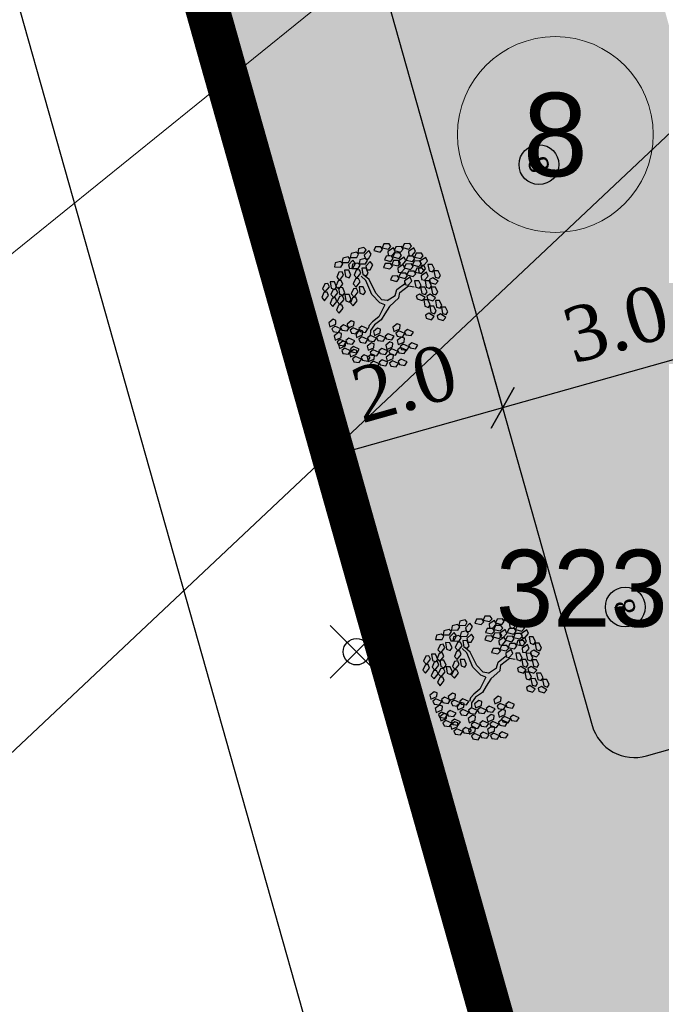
# Model space of a CAD drawing. Header units: metres. Extents: x 703769 to 722343, y 4313031 to 4317457.
# Tile 142 of 256: x 707611.32 to 707618.62, y 4314014.13 to 4314025.33. Entities that reach past the tile are written whole.
import ezdxf
from ezdxf import colors
from ezdxf.entities.mleader import LeaderData, LeaderLine
from ezdxf.enums import TextEntityAlignment as Align
from ezdxf.math import Vec2, Vec3

# ---------------------------------------------------------------- set-up
doc = ezdxf.new("R2010")
doc.units = ezdxf.units.M
doc.header["$LTSCALE"] = 0.5
doc.header["$PDMODE"] = 35
doc.header["$PDSIZE"] = 0.3
doc.linetypes.add('JIS_09_08', pattern=[10.75, 8, -0.55, 0.55, -0.55, 0.55, -0.55])
for name, color, linetype in [('(004) Точки рельефа', 7, 'Continuous'), ('zelen', 69, 'Continuous'), ('Номер пп.', 250, 'Continuous')]:
    doc.layers.add(name, color=color, linetype=linetype)
for name, color, linetype, lineweight in [('ВК_В1', 134, 'Continuous', 40), ('Граница УЧАСТКА', 7, 'Continuous', 140), ('ПЛАНИРОВКА', 7, 'Continuous', 5), ('尺寸线层', 3, 'Continuous', 18)]:
    doc.layers.add(name, color=color, linetype=linetype, lineweight=lineweight)
doc.layers.add('Штрих ГАЗОН', color=7, linetype='Continuous', true_color=0xc8e389)
doc.layers.add('штрих ПРОЕЗДЫ', color=7, linetype='Continuous', true_color=0x415676)
doc.styles.add('ARIAL', font='arial.ttf', dxfattribs={"height": 1.75})
doc.styles.add('D-431', font='txt')
doc.styles.add('Interproekt', font='isocpeur.ttf', dxfattribs={"width": 0.95, "oblique": 15})
doc.styles.get("Standard").update_dxf_attribs({"font": 'times.ttf'})
doc.styles.add('Юлия', font='arial.ttf')
doc.styles.add('宋体', font='arial.ttf')
doc.linetypes.add('FENCELINE1', pattern='A,6.35,-2.54,[133,ltypeshp.shx,S=2.54,R=0,X=-2.54,Y=0],-2.54,25.4', length=36.83)
doc.dimstyles.new('300', dxfattribs={"dimtxt": 2, "dimasz": 1.5, "dimexe": 0, "dimexo": 0, "dimgap": 1, "dimtad": 1, "dimzin": 0, "dimdsep": 46, "dimtxsty": 'Standard', "dimblk": 'OBLIQUE', "dimcen": 0, "dimclrd": 1, "dimclre": 1, "dimclrt": 1, "dimadec": 1, "dimazin": 0, "dimtfac": 1, "dimtofl": 0, "dimtmove": 0, "dimatfit": 3, "dimfxl": 3, "dimtfill": 2, "dimtfillclr": 7, "dimtolj": 1, "dimtzin": 0, "dimlwd": 25, "dimlwe": -1, "dimarcsym": 0})

# ---------------------------------------------------------------- blocks, each defined once
blk = doc.blocks.new('z_98')
at = {"color": 92, "linetype": 'Continuous'}
for p, q in [((-283.2, 404.3), (-250.4, 431.2)), ((-279.9, 379.9), (-283.2, 404.3)), ((-221.2, 417), (-250.6, 376)), ((-250.4, 431.2), (-221.2, 417)), ((-219.5, 428.9), (-186.7, 455.8)), ((-216.1, 404.5), (-219.5, 428.9)), ((-186.9, 400.7), (-216.1, 404.5)), ((-157.5, 441.6), (-186.9, 400.7)), ((-186.7, 455.8), (-157.5, 441.6)), ((-158.3, 378.5), (-125.5, 405.4)), ((-96.3, 391.1), (-125.7, 350.2)), ((-125.5, 405.4), (-96.3, 391.1)), ((-0.5, 417), (15.7, 456.2)), ((13.9, 397), (-0.5, 417)), ((41.5, 407.4), (13.9, 397)), ((15.7, 456.2), (48.2, 457.4)), ((48.2, 457.4), (41.5, 407.4)), ((55.8, 418.1), (67.1, 445.4)), ((87.8, 379.2), (55.8, 418.1)), ((67.1, 445.4), (91.5, 442.3)), ((109.1, 403.7), (87.8, 379.2)), ((91.5, 442.3), (109.1, 403.7)), ((110.1, 404.5), (126.3, 443.6)), ((124.5, 384.5), (110.1, 404.5)), ((152.1, 394.9), (124.5, 384.5)), ((126.3, 443.6), (158.8, 444.9)), ((158.8, 444.9), (152.1, 394.9)), ((166.4, 405.6), (177.7, 432.8)), ((198.5, 366.6), (166.4, 405.6)), ((177.7, 432.8), (202.2, 429.8)), ((183, 389.3), (199.3, 428.5)), ((197.5, 369.3), (183, 389.3)), ((219.7, 391.2), (198.5, 366.6)), ((199.3, 428.5), (231.7, 429.7)), ((202.2, 429.8), (219.7, 391.2)), ((231.7, 429.7), (225.1, 379.7)), ((239.4, 390.4), (250.6, 417.7)), ((271.4, 351.4), (239.4, 390.4)), ((250.6, 417.7), (275.1, 414.6)), ((275.1, 414.6), (292.6, 376)), ((-286.6, 358.5), (-236.6, 364.9)), ((-277.1, 327.5), (-286.6, 358.5)), ((-250.6, 376), (-279.9, 379.9)), ((-235.1, 321.8), (-277.1, 327.5)), ((-276, 297.8), (-243.1, 324.7)), ((-214, 310.5), (-243.4, 269.5)), ((-243.1, 324.7), (-214, 310.5)), ((-236.6, 364.9), (-219.5, 340.9)), ((-219.5, 340.9), (-235.1, 321.8)), ((-225.4, 308.1), (-175.4, 314.5)), ((-215.9, 277), (-225.4, 308.1)), ((-222, 353.8), (-189.2, 380.7)), ((-218.7, 329.4), (-222, 353.8)), ((-189.4, 325.5), (-218.7, 329.4)), ((-160, 366.5), (-189.4, 325.5)), ((-189.2, 380.7), (-160, 366.5)), ((-175.4, 314.5), (-158.3, 290.5)), ((-158.5, 321.1), (-125.7, 348)), ((-155.2, 296.6), (-158.5, 321.1)), ((-154.9, 354), (-158.3, 378.5)), ((-125.7, 350.2), (-154.9, 354)), ((-96.5, 333.7), (-125.9, 292.8)), ((-125.7, 348), (-96.5, 333.7)), ((-94.8, 345.7), (-61.9, 372.6)), ((-91.4, 321.3), (-94.8, 345.7)), ((-62.2, 317.4), (-91.4, 321.3)), ((-32.7, 358.4), (-62.2, 317.4)), ((-61.9, 372.6), (-32.7, 358.4)), ((48.9, 283.4), (65.2, 322.6)), ((63.3, 350.2), (74.5, 377.5)), ((95.3, 311.2), (63.3, 350.2)), ((65.2, 322.6), (97.6, 323.8)), ((74.5, 377.5), (99, 374.4)), ((97.6, 323.8), (90.9, 273.8)), ((116.5, 335.8), (95.3, 311.2)), ((99, 374.4), (116.5, 335.8)), ((105.3, 284.5), (116.5, 311.8)), ((116.5, 311.8), (141, 308.7)), ((141, 308.7), (158.5, 270.1)), ((173.9, 337.7), (185.1, 364.9)), ((205.9, 298.7), (173.9, 337.7)), ((185.1, 364.9), (209.6, 361.9)), ((225.1, 379.7), (197.5, 369.3)), ((227.1, 323.2), (205.9, 298.7)), ((209.6, 361.9), (227.1, 323.2)), ((246.8, 322.5), (258, 349.8)), ((278.8, 283.5), (246.8, 322.5)), ((258, 349.8), (282.5, 346.7)), ((268.4, 325.2), (284.7, 364.4)), ((282.8, 305.2), (268.4, 325.2)), ((292.6, 376), (271.4, 351.4)), ((300.1, 308.1), (278.8, 283.5)), ((282.5, 346.7), (300.1, 308.1)), ((310.4, 315.6), (282.8, 305.2)), ((284.7, 364.4), (317.1, 365.6)), ((317.1, 365.6), (310.4, 315.6)), ((324.7, 326.3), (336, 353.6)), ((356.8, 287.4), (324.7, 326.3)), ((336, 353.6), (360.5, 350.5)), ((378, 311.9), (356.8, 287.4)), ((360.5, 350.5), (378, 311.9)), ((-436.3, 215.9), (-407.3, 230.5)), ((-417.4, 281.5), (-388.4, 296.2)), ((-415.9, 239.1), (-417.4, 281.5)), ((-394.4, 227), (-415.9, 239.1)), ((-407.3, 230.5), (-392.5, 182.3)), ((-373.6, 248), (-394.4, 227)), ((-388.4, 296.2), (-373.6, 248)), ((-343.1, 227.4), (-293.1, 233.8)), ((-339.7, 273.2), (-306.9, 300.1)), ((-336.4, 248.7), (-339.7, 273.2)), ((-307.1, 244.9), (-336.4, 248.7)), ((-277.7, 285.8), (-307.1, 244.9)), ((-306.9, 300.1), (-277.7, 285.8)), ((-293.1, 233.8), (-276, 209.8)), ((-272.6, 273.4), (-276, 297.8)), ((-243.4, 269.5), (-272.6, 273.4)), ((-173.9, 271.4), (-215.9, 277)), ((-158.3, 290.5), (-173.9, 271.4)), ((-161.9, 275.3), (-111.9, 281.7)), ((-152.4, 244.3), (-161.9, 275.3)), ((-125.9, 292.8), (-155.2, 296.6)), ((-110.3, 238.6), (-152.4, 244.3)), ((-120.6, 224.7), (-87.8, 251.6)), ((-111.9, 281.7), (-94.8, 257.7)), ((-94.8, 257.7), (-110.3, 238.6)), ((-58.6, 237.3), (-88.1, 196.4)), ((-87.8, 251.6), (-58.6, 237.3)), ((63.3, 263.4), (48.9, 283.4)), ((90.9, 273.8), (63.3, 263.4)), ((137.3, 245.5), (105.3, 284.5)), ((112.7, 216.6), (123.9, 243.9)), ((123.9, 243.9), (148.4, 240.8)), ((136, 238), (152.2, 277.2)), ((150.4, 218.1), (136, 238)), ((158.5, 270.1), (137.3, 245.5)), ((148.4, 240.8), (165.9, 202.2)), ((152.2, 277.2), (184.7, 278.4)), ((184.7, 278.4), (178, 228.4)), ((192.3, 239.2), (203.6, 266.4)), ((224.3, 200.2), (192.3, 239.2)), ((203.6, 266.4), (228, 263.4)), ((228, 263.4), (245.6, 224.7)), ((332.2, 258.4), (343.4, 285.7)), ((364.2, 219.4), (332.2, 258.4)), ((341.1, 202.6), (357.4, 241.8)), ((343.4, 285.7), (367.9, 282.6)), ((357.4, 241.8), (389.9, 243)), ((385.4, 244), (364.2, 219.4)), ((367.9, 282.6), (385.4, 244)), ((389.9, 243), (383.2, 193)), ((397.5, 203.7), (408.7, 231)), ((408.7, 231), (433.2, 227.9)), ((-455.1, 142.8), (-426.1, 157.5)), ((-434.8, 173.5), (-436.3, 215.9)), ((-413.3, 161.4), (-434.8, 173.5)), ((-426.1, 157.5), (-411.3, 109.2)), ((-392.5, 182.3), (-413.3, 161.4)), ((-400.4, 143.1), (-375.2, 186.8)), ((-375.2, 186.8), (-345.8, 185.9)), ((-370.4, 155.4), (-341.4, 170.1)), ((-368.8, 113), (-370.4, 155.4)), ((-340, 161.9), (-369.9, 131.9)), ((-345.8, 185.9), (-340, 161.9)), ((-333.6, 196.3), (-343.1, 227.4)), ((-341.4, 170.1), (-326.6, 121.9)), ((-291.6, 190.7), (-333.6, 196.3)), ((-318.5, 139.5), (-285.7, 166.4)), ((-276, 209.8), (-291.6, 190.7)), ((-285.7, 166.4), (-256.5, 152.2)), ((-254.8, 164.2), (-222, 191.1)), ((-251.5, 139.8), (-254.8, 164.2)), ((-192.8, 176.9), (-222.2, 135.9)), ((-222, 191.1), (-192.8, 176.9)), ((-187.8, 154.3), (-137.8, 160.7)), ((-178.3, 123.2), (-187.8, 154.3)), ((-184.3, 200), (-151.5, 226.9)), ((-181, 175.6), (-184.3, 200)), ((-151.8, 171.7), (-181, 175.6)), ((-122.3, 212.7), (-151.8, 171.7)), ((-151.5, 226.9), (-122.3, 212.7)), ((-137.8, 160.7), (-120.6, 136.7)), ((-117.3, 200.2), (-120.6, 224.7)), ((-88.1, 196.4), (-117.3, 200.2)), ((144.7, 177.6), (112.7, 216.6)), ((165.9, 202.2), (144.7, 177.6)), ((178, 228.4), (150.4, 218.1)), ((199.8, 171.2), (211, 198.5)), ((231.8, 132.3), (199.8, 171.2)), ((211, 198.5), (235.5, 195.4)), ((245.6, 224.7), (224.3, 200.2)), ((253, 156.8), (231.8, 132.3)), ((235.5, 195.4), (253, 156.8)), ((256, 180), (272.2, 219.2)), ((270.4, 160.1), (256, 180)), ((298, 170.5), (270.4, 160.1)), ((272.2, 219.2), (304.7, 220.4)), ((304.7, 220.4), (298, 170.5)), ((312.3, 181.2), (323.6, 208.4)), ((344.3, 142.2), (312.3, 181.2)), ((323.6, 208.4), (348, 205.4)), ((355.6, 182.6), (341.1, 202.6)), ((365.6, 166.7), (344.3, 142.2)), ((348, 205.4), (365.6, 166.7)), ((383.2, 193), (355.6, 182.6)), ((429.5, 164.8), (397.5, 203.7)), ((404.9, 135.8), (416.2, 163.1)), ((416.2, 163.1), (440.7, 160)), ((450.8, 189.3), (429.5, 164.8)), ((433.2, 227.9), (450.8, 189.3)), ((440.7, 160), (458.2, 121.4)), ((-474, 77.2), (-445, 91.8)), ((-472.4, 34.8), (-474, 77.2)), ((-453.5, 100.4), (-455.1, 142.8)), ((-432, 88.3), (-453.5, 100.4)), ((-445, 91.8), (-430.2, 43.6)), ((-411.3, 109.2), (-432, 88.3)), ((-369.9, 131.9), (-400.4, 143.1)), ((-389.3, 89.8), (-360.3, 104.4)), ((-387.7, 47.4), (-389.3, 89.8)), ((-347.3, 100.9), (-368.8, 113)), ((-360.3, 104.4), (-345.5, 56.2)), ((-326.6, 121.9), (-347.3, 100.9)), ((-321.9, 93.8), (-271.9, 100.2)), ((-312.4, 62.7), (-321.9, 93.8)), ((-315.2, 115.1), (-318.5, 139.5)), ((-285.9, 111.3), (-315.2, 115.1)), ((-256.5, 152.2), (-285.9, 111.3)), ((-271.9, 100.2), (-254.8, 76.2)), ((-222.2, 135.9), (-251.5, 139.8)), ((-136.2, 117.6), (-178.3, 123.2)), ((-120.6, 136.7), (-136.2, 117.6)), ((159.5, 101.9), (175.8, 141)), ((174, 81.9), (159.5, 101.9)), ((201.6, 92.3), (174, 81.9)), ((175.8, 141), (208.2, 142.3)), ((208.2, 142.3), (201.6, 92.3)), ((215.9, 103), (227.1, 130.3)), ((247.9, 64), (215.9, 103)), ((227.1, 130.3), (251.6, 127.2)), ((269.1, 88.6), (247.9, 64)), ((251.6, 127.2), (269.1, 88.6)), ((288.9, 38.8), (305.2, 78)), ((305.2, 78), (337.6, 79.2)), ((319.8, 113.2), (331, 140.5)), ((351.8, 74.3), (319.8, 113.2)), ((331, 140.5), (355.5, 137.4)), ((337.6, 79.2), (331, 29.3)), ((373, 98.8), (351.8, 74.3)), ((355.5, 137.4), (373, 98.8)), ((378.4, 59), (394.6, 98.2)), ((394.6, 98.2), (427.1, 99.4)), ((436.9, 96.8), (404.9, 135.8)), ((427.1, 99.4), (420.4, 49.4)), ((434.7, 60.1), (446, 87.4)), ((458.2, 121.4), (436.9, 96.8)), ((446, 87.4), (470.4, 84.3)), ((470.4, 84.3), (488, 45.7)), ((-450.9, 22.6), (-472.4, 34.8)), ((-430.2, 43.6), (-450.9, 22.6)), ((-438, 4.4), (-412.9, 48.1)), ((-407.6, -6.8), (-438, 4.4)), ((-412.9, 48.1), (-383.4, 47.2)), ((-377.6, 23.2), (-407.6, -6.8)), ((-366.3, 35.3), (-387.7, 47.4)), ((-383.4, 47.2), (-377.6, 23.2)), ((-345.5, 56.2), (-366.3, 35.3)), ((-353.3, 17), (-328.2, 60.7)), ((-322.9, 5.8), (-353.3, 17)), ((-328.2, 60.7), (-298.7, 59.8)), ((-292.9, 35.8), (-322.9, 5.8)), ((-270.4, 57.1), (-312.4, 62.7)), ((-298.7, 59.8), (-292.9, 35.8)), ((-254.8, 76.2), (-270.4, 57.1)), ((223.3, 35.1), (234.5, 62.3)), ((255.3, -3.9), (223.3, 35.1)), ((234.5, 62.3), (259, 59.3)), ((276.6, 20.6), (255.3, -3.9)), ((259, 59.3), (276.6, 20.6)), ((303.4, 18.9), (288.9, 38.8)), ((331, 29.3), (303.4, 18.9)), ((345.3, 40), (356.5, 67.2)), ((377.3, 1), (345.3, 40)), ((356.5, 67.2), (381, 64.2)), ((398.5, 25.5), (377.3, 1)), ((392.8, 39), (378.4, 59)), ((381, 64.2), (398.5, 25.5)), ((420.4, 49.4), (392.8, 39)), ((466.7, 21.1), (434.7, 60.1)), ((442.2, -7.8), (453.4, 19.5)), ((453.4, 19.5), (477.9, 16.4)), ((488, 45.7), (466.7, 21.1)), ((477.9, 16.4), (495.4, -22.2)), ((-452.7, -52.7), (-427.5, -32.3)), ((-442.3, -93.9), (-452.7, -52.7)), ((-427.5, -32.3), (-402.9, -76.3)), ((-402.9, -76.3), (-418.7, -101.2)), ((-306.9, -90.5), (-281.6, -70.1)), ((-281.6, -70.1), (-257, -114.1)), ((168.9, -52), (185.2, -12.8)), ((183.4, -71.9), (168.9, -52)), ((211, -61.5), (183.4, -71.9)), ((185.2, -12.8), (217.6, -11.5)), ((217.6, -11.5), (211, -61.5)), ((225.3, -50.8), (236.5, -23.6)), ((257.3, -89.8), (225.3, -50.8)), ((236.5, -23.6), (261, -26.6)), ((278.5, -65.3), (257.3, -89.8)), ((261, -26.6), (278.5, -65.3)), ((277.1, -57), (293.4, -17.8)), ((291.6, -77), (277.1, -57)), ((319.2, -66.6), (291.6, -77)), ((293.4, -17.8), (325.9, -16.6)), ((325.9, -16.6), (319.2, -66.6)), ((333.5, -55.9), (344.7, -28.6)), ((365.5, -94.8), (333.5, -55.9)), ((344.7, -28.6), (369.2, -31.7)), ((352.7, -28), (364, -0.7)), ((384.7, -66.9), (352.7, -28)), ((364, -0.7), (388.4, -3.8)), ((386.8, -70.3), (365.5, -94.8)), ((369.2, -31.7), (386.8, -70.3)), ((406, -42.4), (384.7, -66.9)), ((388.4, -3.8), (406, -42.4)), ((474.2, -46.8), (442.2, -7.8)), ((495.4, -22.2), (474.2, -46.8)), ((-457.4, -120.9), (-432.1, -100.5)), ((-446.9, -162), (-457.4, -120.9)), ((-418.7, -101.2), (-442.3, -93.9)), ((-432.1, -100.5), (-407.5, -144.5)), ((-407.5, -144.5), (-423.3, -169.3)), ((-406.8, -184.5), (-391.5, -136.4)), ((-391.5, -136.4), (-362.5, -131.1)), ((-362.5, -131.1), (-351.8, -153.3)), ((-361, -113.2), (-335.7, -92.8)), ((-350.5, -154.3), (-361, -113.2)), ((-335.7, -92.8), (-311.1, -136.8)), ((-311.1, -136.8), (-326.9, -161.6)), ((-311.5, -158.7), (-286.2, -138.3)), ((-296.4, -131.6), (-306.9, -90.5)), ((-272.8, -139), (-296.4, -131.6)), ((-286.2, -138.3), (-261.6, -182.3)), ((-257, -114.1), (-272.8, -139)), ((-198.6, -115.8), (-173.4, -95.3)), ((-188.1, -156.9), (-198.6, -115.8)), ((-173.4, -95.3), (-148.7, -139.3)), ((-148.7, -139.3), (-164.6, -164.2)), ((232.7, -118.7), (243.9, -91.5)), ((264.7, -157.7), (232.7, -118.7)), ((243.9, -91.5), (268.4, -94.5)), ((286, -133.2), (264.7, -157.7)), ((268.4, -94.5), (286, -133.2)), ((340.9, -123.8), (352.2, -96.5)), ((372.9, -162.8), (340.9, -123.8)), ((352.2, -96.5), (376.6, -99.6)), ((394.2, -138.2), (372.9, -162.8)), ((376.6, -99.6), (394.2, -138.2)), ((-423.3, -169.3), (-446.9, -162)), ((-410.4, -206.6), (-385.2, -186.1)), ((-399.9, -247.7), (-410.4, -206.6)), ((-374.7, -189), (-406.8, -184.5)), ((-385.2, -186.1), (-360.5, -230.1)), ((-351.8, -153.3), (-374.7, -189)), ((-365.6, -181.4), (-340.4, -160.9)), ((-355.1, -222.5), (-365.6, -181.4)), ((-331.6, -229.8), (-355.1, -222.5)), ((-326.9, -161.6), (-350.5, -154.3)), ((-340.4, -160.9), (-315.7, -204.9)), ((-315.7, -204.9), (-331.6, -229.8)), ((-315.1, -245), (-299.7, -196.9)), ((-301, -199.8), (-311.5, -158.7)), ((-277.4, -207.1), (-301, -199.8)), ((-299.7, -196.9), (-270.7, -191.5)), ((-260, -213.8), (-282.9, -249.5)), ((-261.6, -182.3), (-277.4, -207.1)), ((-270.7, -191.5), (-260, -213.8)), ((-261, -222.3), (-245.6, -174.2)), ((-228.8, -226.8), (-261, -222.3)), ((-259.8, -244.4), (-234.6, -223.9)), ((-245.6, -174.2), (-216.6, -168.9)), ((-234.6, -223.9), (-209.9, -267.9)), ((-205.9, -191.1), (-228.8, -226.8)), ((-216.6, -168.9), (-205.9, -191.1)), ((-203.2, -183.9), (-178, -163.5)), ((-192.8, -225), (-203.2, -183.9)), ((-200.9, -249.4), (-175.7, -228.9)), ((-169.2, -232.4), (-192.8, -225)), ((-164.6, -164.2), (-188.1, -156.9)), ((-178, -163.5), (-153.3, -207.5)), ((-175.7, -228.9), (-151.1, -272.9)), ((-153.3, -207.5), (-169.2, -232.4)), ((-152.7, -247.5), (-137.4, -199.5)), ((-137.4, -199.5), (-108.4, -194.1)), ((-97.7, -216.3), (-120.6, -252)), ((-108.4, -194.1), (-97.7, -216.3)), ((-415, -274.7), (-389.8, -254.3)), ((-404.5, -315.8), (-415, -274.7)), ((-376.4, -255), (-399.9, -247.7)), ((-389.8, -254.3), (-365.1, -298.3)), ((-365.1, -298.3), (-381, -323.2)), ((-360.5, -230.1), (-376.4, -255)), ((-364.5, -338.3), (-349.2, -290.3)), ((-349.2, -290.3), (-320.2, -284.9)), ((-320.2, -284.9), (-309.4, -307.1)), ((-282.9, -249.5), (-315.1, -245)), ((-313.9, -274.6), (-288.7, -254.2)), ((-303.5, -315.7), (-313.9, -274.6)), ((-288.7, -254.2), (-264, -298.2)), ((-264, -298.2), (-279.9, -323)), ((-264.4, -312.5), (-239.2, -292.1)), ((-249.3, -285.5), (-259.8, -244.4)), ((-225.8, -292.8), (-249.3, -285.5)), ((-239.2, -292.1), (-214.5, -336.1)), ((-209.9, -267.9), (-225.8, -292.8)), ((-205.6, -317.6), (-180.3, -297.1)), ((-190.5, -290.5), (-200.9, -249.4)), ((-166.9, -297.8), (-190.5, -290.5)), ((-180.3, -297.1), (-155.7, -341.1)), ((-151.1, -272.9), (-166.9, -297.8)), ((-120.6, -252), (-152.7, -247.5)), ((-116.7, -274.4), (-66.5, -269.6)), ((-108.2, -305.7), (-116.7, -274.4)), ((-66.4, -312.7), (-108.2, -305.7)), ((-66.5, -269.6), (-50.2, -294.1)), ((-50.2, -294.1), (-66.4, -312.7)), ((-56.2, -306.1), (-6, -301.4)), ((-6.9, -283.5), (-0.1, -254.8)), ((30.9, -317), (-6.9, -283.5)), ((-6, -301.4), (10.3, -325.9)), ((-0.1, -254.8), (24.6, -254)), ((24.6, -254), (48, -289.4)), ((48, -289.4), (30.9, -317)), ((45.7, -302.1), (95.9, -297.3)), ((54.2, -333.4), (45.7, -302.1)), ((95.9, -297.3), (112.2, -321.9)), ((155.5, -311.2), (162.3, -282.5)), ((162.3, -282.5), (186.9, -281.7)), ((186.9, -281.7), (210.3, -317.1)), ((-381, -323.2), (-404.5, -315.8)), ((-332.3, -342.8), (-364.5, -338.3)), ((-309.4, -307.1), (-332.3, -342.8)), ((-318.6, -342.8), (-293.3, -322.3)), ((-308.1, -383.9), (-318.6, -342.8)), ((-279.9, -323), (-303.5, -315.7)), ((-293.3, -322.3), (-268.7, -366.3)), ((-268.7, -366.3), (-284.5, -391.2)), ((-268, -406.4), (-252.7, -358.3)), ((-253.9, -353.6), (-264.4, -312.5)), ((-230.4, -360.9), (-253.9, -353.6)), ((-252.7, -358.3), (-223.7, -352.9)), ((-213, -375.1), (-235.9, -410.9)), ((-214.5, -336.1), (-230.4, -360.9)), ((-223.7, -352.9), (-213, -375.1)), ((-213.9, -376.1), (-198.6, -328)), ((-181.8, -380.6), (-213.9, -376.1)), ((-195.1, -358.7), (-205.6, -317.6)), ((-198.6, -328), (-169.6, -322.7)), ((-171.5, -366), (-195.1, -358.7)), ((-158.9, -344.9), (-181.8, -380.6)), ((-155.7, -341.1), (-171.5, -366)), ((-169.6, -322.7), (-158.9, -344.9)), ((-155.1, -381.1), (-139.7, -333.1)), ((-122.9, -385.6), (-155.1, -381.1)), ((-139.7, -333.1), (-110.7, -327.7)), ((-100, -349.9), (-122.9, -385.6)), ((-110.7, -327.7), (-100, -349.9)), ((-93.1, -352.5), (-42.9, -347.7)), ((-84.7, -383.8), (-93.1, -352.5)), ((-47.7, -337.5), (-56.2, -306.1)), ((-5.9, -344.5), (-47.7, -337.5)), ((-42.9, -347.7), (-26.6, -372.3)), ((-26.6, -372.3), (-42.8, -390.9)), ((-32.7, -384.3), (17.5, -379.5)), ((10.3, -325.9), (-5.9, -344.5)), ((16.7, -361.6), (23.5, -332.9)), ((54.4, -395.1), (16.7, -361.6)), ((17.5, -379.5), (33.9, -404)), ((23.5, -332.9), (48.1, -332.1)), ((48.1, -332.1), (71.5, -367.5)), ((96, -340.4), (54.2, -333.4)), ((71.5, -367.5), (54.4, -395.1)), ((112.2, -321.9), (96, -340.4)), ((106.1, -333.9), (156.4, -329.1)), ((114.6, -365.2), (106.1, -333.9)), ((156.5, -372.2), (114.6, -365.2)), ((193.2, -344.7), (155.5, -311.2)), ((156.4, -329.1), (172.7, -353.6)), ((172.7, -353.6), (156.5, -372.2)), ((186.1, -396.9), (192.9, -368.2)), ((192.9, -368.2), (217.5, -367.4)), ((210.3, -317.1), (193.2, -344.7)), ((217.5, -367.4), (240.9, -402.8)), ((-284.5, -391.2), (-308.1, -383.9)), ((-235.9, -410.9), (-268, -406.4)), ((-210.8, -408), (-160.6, -403.2)), ((-202.3, -439.3), (-210.8, -408)), ((-160.5, -446.3), (-202.3, -439.3)), ((-160.6, -403.2), (-144.3, -427.8)), ((-144.3, -427.8), (-160.5, -446.3)), ((-150.3, -439.8), (-100.1, -435)), ((-141.9, -471.1), (-150.3, -439.8)), ((-101, -417.1), (-94.2, -388.4)), ((-63.3, -450.6), (-101, -417.1)), ((-100.1, -435), (-83.8, -459.5)), ((-94.2, -388.4), (-69.6, -387.6)), ((-42.8, -390.9), (-84.7, -383.8)), ((-69.6, -387.6), (-46.2, -423)), ((-46.2, -423), (-63.3, -450.6)), ((-24.2, -415.6), (-32.7, -384.3)), ((17.7, -422.6), (-24.2, -415.6)), ((33.9, -404), (17.7, -422.6)), ((76.3, -387.8), (126.5, -383)), ((84.8, -419.1), (76.3, -387.8)), ((126.6, -426.2), (84.8, -419.1)), ((126.5, -383), (142.8, -407.6)), ((142.8, -407.6), (126.6, -426.2)), ((136.8, -419.6), (187, -414.8)), ((145.3, -450.9), (136.8, -419.6)), ((187.1, -457.9), (145.3, -450.9)), ((223.8, -430.4), (186.1, -396.9)), ((187, -414.8), (203.3, -439.3)), ((203.3, -439.3), (187.1, -457.9)), ((240.9, -402.8), (223.8, -430.4)), ((-100, -478.1), (-141.9, -471.1)), ((-83.8, -459.5), (-100, -478.1))]:
    blk.add_line(p, q, dxfattribs=at)
at = {"color": 33, "linetype": 'Continuous'}
for p, q in [((101.2, 126), (122.4, 158.8)), ((122.4, 158.8), (145.9, 174)), ((127.1, 118.5), (162.4, 161.3)), ((162.4, 161.3), (202.4, 174)), ((-221.2, 63), (-265.9, 93.3)), ((-221.2, 90.7), (-263.6, 116)), ((-103.5, 75.6), (-221.2, 90.7)), ((77.7, 70.6), (101.2, 126)), ((105.9, 58), (127.1, 118.5)), ((-105.9, 42.8), (-221.2, 63)), ((-42.3, 10.1), (-105.9, 42.8)), ((-25.9, 32.8), (-103.5, 75.6)), ((-25.9, -27.8), (-42.3, 10.1)), ((0, 0), (-25.9, 32.8)), ((0, 0), (77.7, 70.6)), ((23.5, -32.8), (68.3, 17.6)), ((68.3, 17.6), (105.9, 58)), ((-25.9, -27.8), (-47, -98.4)), ((23.5, -32.8), (-21.2, -121.1)), ((-87.1, -123.6), (-120, -204.3)), ((-61.2, -138.7), (-91.8, -216.8)), ((-47, -98.4), (-87.1, -123.6)), ((-21.2, -121.1), (-61.2, -138.7)), ((-91.8, -216.8), (-73, -257.2))]:
    blk.add_line(p, q, dxfattribs=at)
blk = doc.blocks.new('нум1')
at = {"layer": 'Номер пп.', "ltscale": 100, "true_color": 0xffffff}
h = blk.add_hatch(color=7, dxfattribs=at)
edge = h.paths.add_edge_path()
edge.add_arc((0, 0), 3.515, 0, 360)
at = {"layer": 'Номер пп.', "color": 18, "lineweight": 15, "true_color": 0x000000}
blk.add_circle((0, 0), 3.515, dxfattribs=at)
at = {"layer": 'Номер пп.', "color": 0, "ltscale": 100, "style": 'Юлия'}
blk.add_attdef('ЦИФРА', text='', height=4, dxfattribs=at).set_placement((0, 0), align=Align.MIDDLE_CENTER)
blk = doc.blocks.new('_Oblique')
at = {"color": 0, "linetype": 'ByBlock', "lineweight": -2}
blk.add_line((-0.5, -0.5), (0.5, 0.5), dxfattribs=at)
blk = doc.blocks.new('*D469')
at = {"transparency": 16777216}
for p, q in [((707619.486, 4314022.504), (707619.705, 4314021.728)), ((707616.588, 4314021.721), (707616.816, 4314020.912))]:
    blk.add_line(p, q, dxfattribs=at)
at = {"lineweight": 25, "transparency": 16777216}
blk.add_line((707619.705, 4314021.728), (707616.816, 4314020.912), dxfattribs=at)
at = {"layer": 'Defpoints', "color": 0, "lineweight": 30, "transparency": 16777216}
for p in [(707619.486, 4314022.504), (707616.588, 4314021.721), (707616.816, 4314020.912)]:
    blk.add_point(p, dxfattribs=at)
at = {"lineweight": 25, "transparency": 16777216, "xscale": 0.375, "yscale": 0.375, "zscale": 0.375}
for p, rotation in [((707619.705, 4314021.728), 15.76004398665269), ((707616.816, 4314020.912), 195.7600439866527)]:
    blk.add_blockref('_Oblique', p, dxfattribs=dict(at, rotation=rotation))
at = {"lineweight": 30, "transparency": 16777216, "insert": (707618.106, 4314021.868), "char_height": 0.625, "attachment_point": 5, "rotation": 15.76, "bg_fill": 1, "box_fill_scale": 1.1, "bg_fill_color": 7, "bg_fill_true_color": 16777215, "bg_fill_transparency": 0}
blk.add_mtext('\\A1;3.0', dxfattribs=at)
blk = doc.blocks.new('*D470')
at = {"transparency": 16777216}
for p, q in [((707616.588, 4314021.721), (707616.816, 4314020.912)), ((707614.748, 4314020.883), (707614.892, 4314020.37))]:
    blk.add_line(p, q, dxfattribs=at)
at = {"lineweight": 25, "transparency": 16777216}
blk.add_line((707616.816, 4314020.912), (707614.892, 4314020.37), dxfattribs=at)
at = {"layer": 'Defpoints', "color": 0, "lineweight": 30, "transparency": 16777216}
for p in [(707616.588, 4314021.721), (707614.748, 4314020.883), (707614.892, 4314020.37)]:
    blk.add_point(p, dxfattribs=at)
at = {"lineweight": 25, "transparency": 16777216, "xscale": 0.375, "yscale": 0.375, "zscale": 0.375}
for p, rotation in [((707616.816, 4314020.912), 15.76004398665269), ((707614.892, 4314020.37), 195.7600439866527)]:
    blk.add_blockref('_Oblique', p, dxfattribs=dict(at, rotation=rotation))
at = {"lineweight": 30, "transparency": 16777216, "insert": (707615.7, 4314021.189), "char_height": 0.625, "attachment_point": 5, "rotation": 15.76, "bg_fill": 1, "box_fill_scale": 1.1, "bg_fill_color": 7, "bg_fill_true_color": 16777215, "bg_fill_transparency": 0}
blk.add_mtext('\\A1;2.0', dxfattribs=at)
blk = doc.blocks.new('*D476')
at = {"transparency": 16777216}
for p, q in [((707606.915, 4314048.637), (707604.94, 4314048.079)), ((707616.964, 4314013.028), (707614.99, 4314012.47))]:
    blk.add_line(p, q, dxfattribs=at)
at = {"lineweight": 25, "transparency": 16777216}
blk.add_line((707614.99, 4314012.47), (707604.94, 4314048.079), dxfattribs=at)
at = {"layer": 'Defpoints', "color": 0, "lineweight": 30, "transparency": 16777216}
for p in [(707606.915, 4314048.637), (707604.94, 4314048.079), (707616.964, 4314013.028)]:
    blk.add_point(p, dxfattribs=at)
at = {"lineweight": 25, "transparency": 16777216, "xscale": 0.375, "yscale": 0.375, "zscale": 0.375}
for p, rotation in [((707604.94, 4314048.079), 105.7600439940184), ((707614.99, 4314012.47), 285.7600439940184)]:
    blk.add_blockref('_Oblique', p, dxfattribs=dict(at, rotation=rotation))
at = {"lineweight": 30, "transparency": 16777216, "insert": (707610.513, 4314030.429), "char_height": 0.625, "attachment_point": 5, "rotation": 285.76, "bg_fill": 1, "box_fill_scale": 1.1, "bg_fill_color": 7, "bg_fill_true_color": 16777215, "bg_fill_transparency": 0}
blk.add_mtext('\\A1;37.0', dxfattribs=at)
blk = doc.blocks.new('_Dot')
at = {"color": 0, "linetype": 'ByBlock', "lineweight": -2}
blk.add_line((-0.5, 0), (-1, 0), dxfattribs=at)
at = {"color": 0, "linetype": 'ByBlock', "const_width": 0.5}
blk.add_lwpolyline([(-0.25, 0, 1), (0.25, 0, 1)], format="xyb", close=True, dxfattribs=at)
blk = doc.blocks.new('A$C136d4e68')
at = {"layer": 'Штрих ГАЗОН', "lineweight": 0, "transparency": 33554610}
h = blk.add_hatch(color=64, dxfattribs=at)
h.dxf.hatch_style = 1
edge = h.paths.add_edge_path()
edge.add_line((-21.275, 23.23), (-21.411, 23.711))
edge.add_arc((-20.93, 23.847), 0.5, 105.76, 195.76, ccw=False)
edge.add_line((-21.066, 24.328), (-4.223, 29.081))
edge.add_line((-4.223, 29.081), (2.535, 5.134))
edge.add_line((2.535, 5.134), (-19.601, -1.113))
edge.add_line((-19.601, -1.113), (-29.65, 34.496))
edge.add_line((-29.65, 34.496), (-7.515, 40.743))
edge.add_line((-7.515, 40.743), (-5.038, 31.968))
edge.add_line((-5.038, 31.968), (-12.796, 29.779))
edge.add_arc((-12.931, 30.26), 0.5, 195.76, 285.76, ccw=False)
edge.add_line((-13.413, 30.125), (-13.929, 31.953))
edge.add_line((-13.929, 31.953), (-8.635, 33.447))
edge.add_line((-8.635, 33.447), (-9.613, 36.912))
edge.add_line((-9.613, 36.912), (-14.906, 35.418))
edge.add_line((-14.906, 35.418), (-15.314, 36.862))
edge.add_arc((-15.795, 36.726), 0.5, 15.76, 105.76)
edge.add_line((-15.931, 37.207), (-26.941, 34.1))
edge.add_arc((-26.805, 33.619), 0.5, 105.76, 195.76)
edge.add_line((-27.286, 33.483), (-18.73, 3.16))
edge.add_arc((-18.249, 3.296), 0.5, 195.76, 285.76)
edge.add_line((-18.113, 2.815), (-13.49, 4.121))
edge.add_line((-13.49, 4.121), (-7.141, 5.924))
edge.add_line((-7.141, 5.924), (-8.475, 10.639))
edge.add_line((-8.475, 10.639), (-14.824, 8.836))
edge.add_line((-14.824, 8.836), (-14.171, 6.527))
edge.add_line((-14.171, 6.527), (-15.902, 6.037))
edge.add_arc((-16.038, 6.518), 0.5, 195.76, 285.76, ccw=False)
edge.add_line((-16.519, 6.383), (-17.853, 11.103))
edge.add_line((-17.853, 11.103), (-8.572, 13.723))
edge.add_line((-8.572, 13.723), (-11.994, 25.849))
edge.add_line((-11.994, 25.849), (-21.275, 23.23))
h.paths.add_polyline_path([(-5.842, 8.675), (-6.548, 11.177), (-4.046, 11.883), (-3.34, 9.381)], flags=16)
at = {"layer": 'штрих ПРОЕЗДЫ', "lineweight": 0, "ltscale": 100, "true_color": 0x5b78a4, "transparency": 33554559}
h = blk.add_hatch(color=155, dxfattribs=at)
h.dxf.hatch_style = 1
h.paths.add_polyline_path([(-22.363, 27.084), (-23.993, 32.859), (-16.447, 34.988), (-14.818, 29.213)], flags=16)
edge = h.paths.add_edge_path()
edge.add_line((-4.223, 29.081), (-5.041, 31.979))
edge.add_line((-5.041, 31.979), (-5.041, 31.979))
edge.add_line((-5.041, 31.979), (-12.795, 29.779))
edge.add_arc((-12.931, 30.26), 0.5, 195.76, 285.76, ccw=False)
edge.add_line((-13.412, 30.125), (-15.314, 36.862))
edge.add_arc((-15.795, 36.726), 0.5, 15.76, 105.76)
edge.add_line((-15.931, 37.207), (-26.941, 34.1))
edge.add_arc((-26.805, 33.619), 0.5, 105.76, 195.76)
edge.add_line((-27.286, 33.483), (-25.385, 26.746))
edge.add_line((-25.385, 26.746), (-18.73, 3.16))
edge.add_arc((-18.249, 3.296), 0.5, 195.7987, 285.7987)
edge.add_line((-18.113, 2.815), (-13.49, 4.121))
edge.add_line((-13.49, 4.121), (-14.171, 6.527))
edge.add_line((-14.171, 6.527), (-15.901, 6.038))
edge.add_arc((-16.038, 6.519), 0.5, 195.7987, 285.8303, ccw=False)
edge.add_line((-16.519, 6.382), (-17.853, 11.104))
edge.add_line((-17.853, 11.104), (-21.275, 23.23))
edge.add_line((-21.275, 23.23), (-21.275, 23.23))
edge.add_line((-21.275, 23.23), (-21.411, 23.711))
edge.add_arc((-20.93, 23.847), 0.5, 105.76, 195.7602, ccw=False)
edge.add_line((-21.066, 24.328), (-4.223, 29.081))
at = {"color": 1, "linetype": 'FENCELINE1', "lineweight": 30, "ltscale": 0.08, "elevation": -323.008}
blk.add_lwpolyline([(-5.038, 31.969), (-7.514, 40.743), (-29.65, 34.496), (-19.601, -1.113), (2.535, 5.134), (-4.223, 29.081)], dxfattribs=at)
at = {"lineweight": 30, "elevation": -323.008}
blk.add_lwpolyline([(-21.275, 23.23), (-21.411, 23.711, -0.414214), (-21.066, 24.328), (-4.223, 29.081), (-3.829, 29.193, -0.423574), (-0.103, 27.028), (-2.274, 35.779, -0.404508), (-4.367, 32.171), (-5.041, 31.979), (-12.795, 29.779, -0.414214), (-13.412, 30.125), (-15.314, 36.862, 0.414214), (-15.931, 37.207), (-26.941, 34.1, 0.414214), (-27.286, 33.483), (-18.73, 3.16, 0.414214), (-18.113, 2.815), (-13.49, 4.121)], format="xyb", dxfattribs=at)
at = {"layer": 'Граница УЧАСТКА', "linetype": 'JIS_09_08', "lineweight": 30, "ltscale": 1.5, "const_width": 0.5, "elevation": -646.955}
blk.add_lwpolyline([(2.535, 5.134), (-7.514, 40.743), (-29.65, 34.496), (-19.601, -1.113)], close=True, dxfattribs=at)
at = {"layer": '尺寸线层', "color": 240, "lineweight": 30, "true_color": 0xed1f24}
for centre in [(-19.336, 9.537, -323.008), (-18.354, 4.508, -323.008)]:
    blk.add_circle(centre, 0.226, dxfattribs=at)
at = {"color": 18, "ltscale": 0.5, "true_color": 0x000000}
ref = blk.add_blockref('нум1', (-19.15, 9.879, -323.008), dxfattribs=dict(at, xscale=0.316722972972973, yscale=0.316722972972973, zscale=0.316722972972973))
ref.add_attrib('ЦИФРА', '8', dxfattribs={"layer": 'ПЛАНИРОВКА', "color": 18, "ltscale": 100, "true_color": 0x000000, "height": 0.95, "style": 'ARIAL'}).set_placement((-19.15, 9.879, -323.008), align=Align.MIDDLE_CENTER)
at = {"layer": 'zelen', "xscale": -0.001463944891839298, "yscale": 0.001463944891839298, "zscale": 0.001463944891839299, "rotation": 105.7600439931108}
for p in [(-21.09, 7.944, -323.008), (-19.94, 3.71, -323.008)]:
    blk.add_blockref('z_98', p, dxfattribs=at)
at = {"layer": '尺寸线层', "color": 240, "lineweight": 30, "true_color": 0xed1f24, "char_height": 0.225, "attachment_point": 5, "rotation": 105.76, "style": '宋体'}
for insert in [(-19.337, 9.537, -323.008), (-18.355, 4.508, -323.008)]:
    blk.add_mtext('8', dxfattribs=dict(at, insert=insert))
at = {"color": 4, "lineweight": 30}
dim = blk.add_aligned_dim(p1=(-19.601, -1.113, -323.008), p2=(-29.65, 34.496, -323.008), distance=2.052, dimstyle='300', dxfattribs=at)
dim.commit()
dim.dimension.update_dxf_attribs({"geometry": '*D476', "text_midpoint": (-26.052, 16.289, -323.008), "insert": (-707636.565, -4314014.141)})
for base, p1, p2, picture, middle in [((-19.749, 6.772, -323.008), (-17.079, 8.363, -323.008), (-19.977, 7.58, -323.008), '*D469', (-18.459, 7.727, -323.008)), ((-21.673, 6.229, -323.008), (-19.977, 7.58, -323.008), (-21.817, 6.742, -323.008), '*D470', (-20.865, 7.048, -323.008))]:
    dim = blk.add_linear_dim(base=base, p1=p1, p2=p2, angle=195.76, dimstyle='300', override={"dimtmove": 1}, dxfattribs=at)
    dim.commit()
    dim.dimension.update_dxf_attribs({"geometry": picture, "text_midpoint": middle, "insert": (-707636.565, -4314014.141)})

msp = doc.modelspace()

# ---------------------------------------------------------------- linework, layer by layer
at = {"color": 0, "linetype": 'ByBlock', "lineweight": -2, "transparency": 16777216}
msp.add_point((707615.154, 4314018.14, 323.662), dxfattribs=at)

# ---------------------------------------------------------------- block references
at = {"color": 1, "lineweight": 40}
msp.add_blockref('A$C136d4e68', (707636.565, 4314014.141, 323.008), dxfattribs=at)

# ---------------------------------------------------------------- texts
at = {"layer": '(004) Точки рельефа', "style": 'D-431'}
msp.add_text('323.66', height=0.875, dxfattribs=at).set_placement((707616.74, 4314018.425, 323.662))

# ---------------------------------------------------------------- next in the draw order: leaders
at = {"layer": 'ВК_В1', "color": 7, "lineweight": 13}
ml = msp.add_multileader_mtext('Standard', dxfattribs=at)
ml.set_content('{\\fTimes New Roman|b0|i0|c204|p18;\\Q0;\\W1;УП-\\fTimes New Roman|b0|i0|c0|p18;12}', color=7, style='Interproekt')
ml.set_leader_properties(color=256, linetype='Continuous', lineweight=13)
ml.set_arrow_properties(name='DOT')
ml.build(insert=Vec2(0, 0))
ml.multileader.update_dxf_attribs({"text_left_attachment_type": 6, "text_right_attachment_type": 6, "dogleg_length": 0, "arrow_head_size": 0.00144})
ctx = ml.context
ctx.base_point, ctx.char_height, ctx.arrow_head_size, ctx.landing_gap_size, ctx.plane_origin = Vec3(707599.563, 4314018.896), 1.75, 0.00144, 0.0008, Vec3(708508.734, 4314067.686)
ctx.left_attachment, ctx.right_attachment, ctx.text_align_type = 6, 6, 1
notes = []
notes.append((ctx, [(1, (1, 1, 0), (707606.565, 4314018.896), (-1, 0), 0, [(0, [(707627.431, 4314035.746)], 0, [])])]))
ctx.mtext.insert, ctx.mtext.rotation, ctx.mtext.width, ctx.mtext.alignment, ctx.mtext.flow_direction = Vec3(707603.064, 4314020.996), 6.283185, 3.59135, 2, 5
ctx.mtext.has_bg_fill, ctx.mtext.bg_color, ctx.mtext.bg_scale_factor, ctx.mtext.bg_transparency, ctx.mtext.use_window_bg_color = 1, -1027028792, 1.5, 0, 1
for ctx, leaders in notes:
    for number, flags, end, landing, length, lines in leaders:
        leader = LeaderData()
        leader.index, (leader.has_last_leader_line, leader.has_dogleg_vector, leader.attachment_direction) = number, flags
        leader.last_leader_point, leader.dogleg_vector, leader.dogleg_length = Vec3(end), Vec3(landing), length
        for number, points, colour, breaks in lines:
            line = LeaderLine()
            line.index, line.vertices, line.color, line.breaks = number, Vec3.list(points), colors.encode_raw_color(colour), breaks
            leader.lines.append(line)
        ctx.leaders.append(leader)

# ---------------------------------------------------------------- next in the draw order: leaders
ml = msp.add_multileader_mtext('Standard', dxfattribs=at)
ml.set_content('{\\fTimes New Roman|b0|i0|c204|p18;\\Q0;\\W1;УП-\\fTimes New Roman|b0|i0|c0|p18;13}', color=7, style='Interproekt')
ml.set_leader_properties(color=256, linetype='Continuous', lineweight=13)
ml.set_arrow_properties(name='DOT')
ml.build(insert=Vec2(0, 0))
ml.multileader.update_dxf_attribs({"text_left_attachment_type": 6, "text_right_attachment_type": 6, "dogleg_length": 0, "arrow_head_size": 0.00144})
ctx = ml.context
ctx.base_point, ctx.char_height, ctx.arrow_head_size, ctx.landing_gap_size, ctx.plane_origin = Vec3(707602.026, 4314014.818), 1.75, 0.00144, 0.0008, Vec3(708511.089, 4314063.607)
ctx.left_attachment, ctx.right_attachment, ctx.text_align_type = 6, 6, 1
notes = []
notes.append((ctx, [(1, (1, 1, 0), (707608.92, 4314014.818), (-1, 0), 0, [(0, [(707632.729, 4314037.224)], 0, [])])]))
ctx.mtext.insert, ctx.mtext.rotation, ctx.mtext.width, ctx.mtext.alignment, ctx.mtext.flow_direction = Vec3(707605.473, 4314016.918), 6.283185, 3.59135, 2, 5
ctx.mtext.has_bg_fill, ctx.mtext.bg_color, ctx.mtext.bg_scale_factor, ctx.mtext.bg_transparency, ctx.mtext.use_window_bg_color = 1, -1027028792, 1.5, 0, 1
for ctx, leaders in notes:
    for number, flags, end, landing, length, lines in leaders:
        leader = LeaderData()
        leader.index, (leader.has_last_leader_line, leader.has_dogleg_vector, leader.attachment_direction) = number, flags
        leader.last_leader_point, leader.dogleg_vector, leader.dogleg_length = Vec3(end), Vec3(landing), length
        for number, points, colour, breaks in lines:
            line = LeaderLine()
            line.index, line.vertices, line.color, line.breaks = number, Vec3.list(points), colors.encode_raw_color(colour), breaks
            leader.lines.append(line)
        ctx.leaders.append(leader)

doc.saveas('drawing.dxf')
